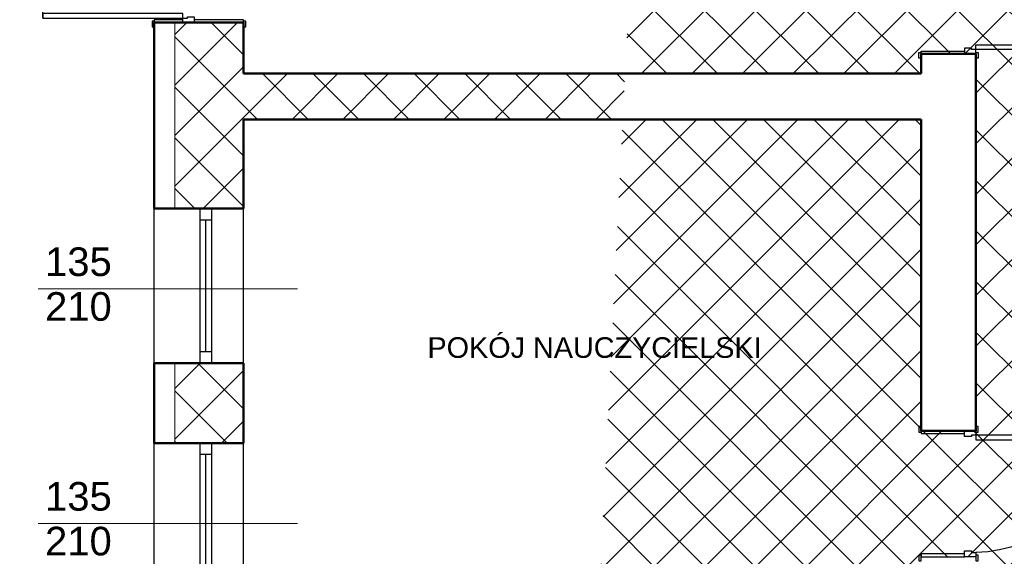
# Model space of a CAD drawing. Header units: millimetres. Extents: x 2215 to 12087, y 6991 to 11359.
# Tile 7 of 26: x 2973 to 3833, y 9315 to 9784. Entities that reach past the tile are written whole.
import ezdxf

# ---------------------------------------------------------------- set-up
doc = ezdxf.new("R2010")
doc.units = ezdxf.units.MM
doc.linetypes.add('{ Half Dash }', pattern=[0])
for name, color, linetype in [('2D - Ogólne', 7, 'Continuous'), ('Drzwi Archicad', 7, 'Continuous'), ('Konstrukcja - Ściany zew', 7, 'Continuous'), ('Okna Archicada', 7, 'Continuous'), ('Opisy - Teksty', 7, 'Continuous')]:
    doc.layers.add(name, color=color, linetype=linetype)
for name, color, linetype, lineweight in [('A_opisy', 81, 'Continuous', 13), ('A_ściany istniejące hatch', 82, 'Continuous', 9), ('opis wody', 7, '{ Half Dash }', 15)]:
    doc.layers.add(name, color=color, linetype=linetype, lineweight=lineweight)
doc.styles.get("Standard").update_dxf_attribs({"font": 'arial.ttf'})
doc.styles.add('STYL_AUTOMATYCZNY_1', font='arial.ttf')
doc.dimstyles.new('500', dxfattribs={"dimscale": 5, "dimtxt": 0.2, "dimasz": 0.2, "dimexe": 0.3, "dimexo": 0.625, "dimgap": 0.05, "dimtad": 1, "dimzin": 1, "dimtxsty": 'Standard', "dimblk": 'ARCHTICK', "dimcen": 2.5, "dimadec": 0, "dimazin": 0, "dimtfac": 1, "dimtmove": 0, "dimatfit": 3, "dimfxl": 0.3, "dimfxlon": 1, "dimarcsym": 0})

# ---------------------------------------------------------------- blocks, each defined once
blk = doc.blocks.new('Drzwi metalowe 27_3')
at = {"layer": 'Drzwi Archicad', "color": 7, "linetype": 'Continuous', "lineweight": 25}
for p, q in [((472.0000000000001, 0), (472, 1024)), ((472, 1024), (512, 1024)), ((512, 1024), (512, 0)), ((-587.0000000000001, 0), (-587.0000000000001, 19)), ((-587.0000000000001, 19), (-537, 19)), ((-537, 0), (-587.0000000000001, 0)), ((-512, 0), (-550, 0)), ((-550, 0), (-550, -100)), ((-537, 19), (-537, 0)), ((-512, -40), (-512, 0)), ((512, 0), (472.0000000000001, 0)), ((550, 0), (512, 0)), ((512, 0), (512, -40)), ((537, 19), (587.0000000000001, 19)), ((537, 0), (537, 19)), ((587.0000000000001, 0), (537, 0)), ((550, -100), (550, 0)), ((587.0000000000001, 19), (587.0000000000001, 0)), ((-500, -40), (-512, -40)), ((-500, -100), (-500, -40)), ((512, -40), (500, -40)), ((500, -40), (500, -100)), ((-550, -480), (-550, -100)), ((-550, -100), (-525, -100)), ((-550, -100), (-500, -100)), ((-525, -100), (-525, -480)), ((500, -100), (550, -100)), ((525, -480), (525, -100)), ((525, -100), (550, -100)), ((550, -100), (550, -480)), ((-587.0000000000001, -499), (-587.0000000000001, -480)), ((-587.0000000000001, -480), (-537, -480)), ((-537, -499), (-587.0000000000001, -499)), ((-525, -480), (-550, -480)), ((-537, -480), (-537, -499)), ((550, -480), (525, -480)), ((537, -480), (587.0000000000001, -480)), ((537, -499), (537, -480)), ((587.0000000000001, -499), (537, -499)), ((587.0000000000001, -480), (587.0000000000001, -499))]:
    blk.add_line(p, q, dxfattribs=at)
blk.add_arc((512, 0), 1024, 90, 180, dxfattribs=at)
blk = doc.blocks.new('Ściana_6_1', base_point=(-11072.26123587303, -3900.000000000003))
at = {"layer": 'Konstrukcja - Ściany zew', "color": 7, "linetype": 'Continuous', "lineweight": 50}
for p, q in [((-11552.26123587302, 15692.65354461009), (-11552.26123587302, 15655.65354461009)), ((-11172.26123587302, 15692.65354461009), (-11552.26123587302, 15692.65354461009)), ((-11072.26123587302, 15692.65354461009), (-11172.26123587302, 15692.65354461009)), ((-11072.26123587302, 15692.65354461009), (-11072.26123587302, 15655.65354461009)), ((-11552.26123587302, 12399.99169881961), (-11552.26123587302, 12436.9916988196)), ((-11172.26123587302, 12399.99169881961), (-11552.26123587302, 12399.99169881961)), ((-11072.26123587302, 12399.99169881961), (-11172.26123587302, 12399.99169881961)), ((-11072.26123587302, 12399.99169881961), (-11072.26123587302, 12436.9916988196))]:
    blk.add_line(p, q, dxfattribs=at)
at = {"layer": 'Konstrukcja - Ściany zew', "color": 7, "linetype": 'Continuous', "lineweight": 50, "flags": 128}
for points in [[(-11552.26123587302, 15692.65354461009), (-11552.26123587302, 15520)], [(-11072.26123587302, 12399.99169881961), (-11072.26123587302, 15692.65354461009)], [(-11552.26123587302, 15120), (-11552.26123587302, 12399.99169881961)]]:
    blk.add_lwpolyline(points, dxfattribs=at)
at = {"layer": 'Drzwi Archicad', "color": 21, "linetype": 'Continuous', "lineweight": 13, "true_color": 0xff9955, "zscale": 1000, "rotation": 270}
blk.add_blockref('Drzwi metalowe 27_3', (-11072.26123587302, 16242.65354461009), dxfattribs=at)
at = {"layer": 'Drzwi Archicad', "color": 21, "linetype": 'Continuous', "lineweight": 13, "true_color": 0xff9955, "xscale": -1, "zscale": 1000, "rotation": 270}
blk.add_blockref('Drzwi metalowe 27_3', (-11072.26123587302, 11849.9916988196), dxfattribs=at)
blk = doc.blocks.new('Okno 27_2')
at = {"layer": 'Okna Archicada', "color": 7, "linetype": 'Continuous', "lineweight": 25}
for p, q in [((-675, 400), (675, 400)), ((-675, 0), (-575.0000000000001, 0)), ((-575.0000000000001, 0), (-575.0000000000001, -100)), ((-575.0000000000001, 0), (575.0000000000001, 0)), ((575.0000000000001, -100), (575.0000000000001, 0)), ((575.0000000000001, 0), (675, 0)), ((-575.0000000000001, -50), (575.0000000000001, -50)), ((-575.0000000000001, -100), (-675, -100)), ((575.0000000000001, -100), (-575.0000000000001, -100)), ((675, -100), (575.0000000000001, -100)), ((-675, -380), (675, -380))]:
    blk.add_line(p, q, dxfattribs=at)
at = {"layer": 'Okna Archicada', "color": 7, "linetype": 'Continuous', "lineweight": 50}
for p, q in [((-675, 400), (-675, 0)), ((675, 400), (675, 0)), ((-675, 0), (-675, -100)), ((-675, 0), (-675, -100)), ((675, 0), (675, -100)), ((675, 0), (675, -100)), ((-675, -100), (-675, -380)), ((675, -100), (675, -380))]:
    blk.add_line(p, q, dxfattribs=at)
blk = doc.blocks.new('Drzwi metalowe 27_5')
at = {"layer": 'Drzwi Archicad', "color": 7, "linetype": 'Continuous', "lineweight": 25}
for p, q in [((572.0000000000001, 0), (572, 1224)), ((572, 1224), (612, 1224)), ((612, 1224), (612, 0)), ((-687, 250), (-687, 269)), ((-687, 269), (-637, 269)), ((-637, 269), (-637, 250)), ((637, 269), (687, 269)), ((637, 250), (637, 269)), ((687, 269), (687, 250)), ((-637, 250), (-687, 250)), ((-650, 0), (-650, 250)), ((-650, 250), (-625, 250)), ((-625, 250), (-625, 0)), ((625, 0), (625, 250)), ((625, 250), (650, 250)), ((687, 250), (637, 250)), ((650, 250), (650, 0)), ((-625, 0), (-650, 0)), ((-612, 0), (-650, 0)), ((-650, 0), (-650, -100)), ((-612, -40), (-612, 0)), ((612, 0), (572.0000000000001, 0)), ((650, 0), (612, 0)), ((612, 0), (612, -40)), ((650, 0), (625, 0)), ((650, -100), (650, 0)), ((-600, -40), (-612, -40)), ((-600, -100), (-600, -40)), ((612, -40), (600, -40)), ((600, -40), (600, -100)), ((-650, -530), (-650, -100)), ((-650, -100), (-625, -100)), ((-650, -100), (-600, -100)), ((-625, -100), (-625, -530)), ((600, -100), (650, -100)), ((625, -530), (625, -100)), ((625, -100), (650, -100)), ((650, -100), (650, -530)), ((-687, -549), (-687, -530)), ((-687, -530), (-637, -530)), ((-637, -549), (-687, -549)), ((-625, -530), (-650, -530)), ((-637, -530), (-637, -549)), ((650, -530), (625, -530)), ((637, -530), (687, -530)), ((637, -549), (637, -530)), ((687, -549), (637, -549)), ((687, -530), (687, -549))]:
    blk.add_line(p, q, dxfattribs=at)
at = {"layer": 'Drzwi Archicad', "color": 7, "linetype": 'Continuous', "lineweight": 50}
for p, q in [((-650, 250), (-687, 250)), ((-650, 250), (-687, 250)), ((-650, 250), (-650, 0)), ((-650, 250), (-650, 0)), ((-650, 250), (-650, 0)), ((650, 250), (650, 0)), ((650, 250), (650, 0)), ((650, 250), (650, 0)), ((650, 250), (687, 250)), ((650, 250), (687, 250)), ((-650, 0), (-650, -100)), ((-650, 0), (-650, -100)), ((650, 0), (650, -100)), ((650, 0), (650, -100)), ((-650, -100), (-650, -530)), ((-650, -100), (-650, -530)), ((650, -100), (650, -530)), ((650, -100), (650, -530)), ((-650, -530), (-687, -530)), ((-650, -530), (-687, -530)), ((650, -530), (687, -530)), ((650, -530), (687, -530))]:
    blk.add_line(p, q, dxfattribs=at)
at = {"layer": 'Drzwi Archicad', "color": 7, "linetype": 'Continuous', "lineweight": 25}
blk.add_arc((612, 0), 1224, 90, 180, dxfattribs=at)
blk = doc.blocks.new('Ściana_11_1', base_point=(-17472.26123587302, 24720))
at = {"layer": 'Konstrukcja - Ściany zew', "color": 7, "linetype": 'Continuous', "lineweight": 50}
for p, q in [((-18252.26123587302, 15966.36361484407), (-18252.26123587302, 15929.36361484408)), ((-18252.26123587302, 15966.36361484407), (-18002.26123587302, 15966.36361484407)), ((-18252.26123587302, 15966.36361484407), (-18002.26123587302, 15966.36361484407)), ((-18002.26123587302, 15966.36361484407), (-17902.26123587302, 15966.36361484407)), ((-17902.26123587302, 15966.36361484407), (-17472.26123587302, 15966.36361484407)), ((-17472.26123587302, 15966.36361484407), (-17472.26123587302, 15929.36361484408)), ((-18252.26123587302, 14341.28853579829), (-17852.26123587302, 14341.28853579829)), ((-17852.26123587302, 14341.28853579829), (-17752.26123587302, 14341.28853579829)), ((-17752.26123587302, 14341.28853579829), (-17472.26123587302, 14341.28853579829)), ((-18252.26123587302, 12991.28853579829), (-17852.26123587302, 12991.28853579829)), ((-17852.26123587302, 12991.28853579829), (-17752.26123587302, 12991.28853579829)), ((-17752.26123587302, 12991.28853579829), (-17472.26123587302, 12991.28853579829)), ((-18252.26123587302, 12291.48869552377), (-17852.26123587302, 12291.48869552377)), ((-17852.26123587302, 12291.48869552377), (-17752.26123587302, 12291.48869552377)), ((-17752.26123587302, 12291.48869552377), (-17472.26123587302, 12291.48869552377))]:
    blk.add_line(p, q, dxfattribs=at)
at = {"layer": 'Konstrukcja - Ściany zew', "color": 7, "linetype": 'Continuous', "lineweight": 50, "flags": 128}
for points in [[(-18252.26123587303, 15966.36361484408), (-18252.26123587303, 14341.28853579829)], [(-17472.26123587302, 15520), (-17472.26123587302, 15966.36361484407)], [(-17472.26123587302, 14341.28853579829), (-17472.26123587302, 15120)], [(-18252.26123587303, 12991.28853579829), (-18252.26123587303, 12291.48869552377)], [(-17472.26123587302, 12291.48869552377), (-17472.26123587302, 12991.28853579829)]]:
    blk.add_lwpolyline(points, dxfattribs=at)
at = {"layer": 'Drzwi Archicad', "color": 21, "linetype": 'Continuous', "lineweight": 13, "true_color": 0xff9955, "xscale": -1, "zscale": 1000, "rotation": 89.99999999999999}
blk.add_blockref('Drzwi metalowe 27_5', (-18002.26123587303, 16616.36361484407), dxfattribs=at)
at = {"layer": 'Okna Archicada', "color": 21, "linetype": 'Continuous', "lineweight": 13, "true_color": 0xff9955, "zscale": 1000, "rotation": 89.99999999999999}
for p in [(-17852.26123587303, 13666.28853579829), (-17852.26123587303, 11616.48869552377)]:
    blk.add_blockref('Okno 27_2', p, dxfattribs=at)
blk = doc.blocks.new('Ściana_29_1', base_point=(-11072.26123587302, 15120))
at = {"layer": 'Konstrukcja - Ściany zew', "color": 7, "linetype": 'Continuous', "lineweight": 50, "flags": 128}
for points in [[(-11552.26123587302, 15520), (-17472.26123587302, 15520)], [(-17472.26123587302, 15120), (-11552.26123587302, 15120)]]:
    blk.add_lwpolyline(points, dxfattribs=at)
blk = doc.blocks.new('_ArchTick')
at = {"color": 0, "linetype": 'ByBlock', "const_width": 0.15}
blk.add_lwpolyline([(-0.5, -0.5), (0.5, 0.5)], dxfattribs=at)
blk = doc.blocks.new('*D157')
at = {"layer": 'Defpoints', "color": 0, "transparency": 16777216}
for p in [(2222.553136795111, 10547.53561388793), (3154.175085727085, 10545.72650943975), (3148.007186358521, 7369.486223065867)]:
    blk.add_point(p, dxfattribs=at)
at = {"layer": 'opis wody', "color": 0, "lineweight": -2, "transparency": 16777216}
for p, q in [((2216.385237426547, 7371.295327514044), (2222.553136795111, 10547.53561388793)), ((2224.053133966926, 10547.53270106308), (2221.053139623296, 10547.53852671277)), ((2217.885234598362, 7371.292414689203), (2214.885240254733, 7371.298240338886))]:
    blk.add_line(p, q, dxfattribs=at)
for p, rotation in [((2222.553136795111, 10547.53561388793), 89.8887382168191), ((2216.385237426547, 7371.295327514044), 269.8887382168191)]:
    blk.add_blockref('_ArchTick', p, dxfattribs=dict(at, rotation=rotation))
at = {"layer": 'opis wody', "color": 0, "transparency": 16777216, "insert": (2218.618233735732, 8959.41712315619), "char_height": 1, "attachment_point": 5, "rotation": 89.8887382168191}
blk.add_mtext('3176,25', dxfattribs=at)

msp = doc.modelspace()

# ---------------------------------------------------------------- hatches: boundary and pattern name
at = {"layer": 'A_ściany istniejące hatch', "lineweight": 13, "true_color": 0x000000}
h = msp.add_hatch(dxfattribs=at)
h.set_pattern_fill('NET', color=18, scale=250, angle=45)
h.set_pattern_definition([(45, (37623.19275181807, 4864.106082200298), (-22.09708691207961, 22.09708691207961), []), (135, (37623.19275181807, 4864.106082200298), (-22.09708691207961, -22.09708691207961), [])])
h.paths.add_polyline_path([(5636.561703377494, 10020.42952679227), (5678.561703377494, 10020.42952397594), (5678.561703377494, 9758.429524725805), (5888.561703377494, 9758.429524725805), (5888.561703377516, 9716.429524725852), (5636.561703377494, 9716.429524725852)], flags=16)
h.paths.add_polyline_path([(6230.563354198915, 9744.429524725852), (6230.563354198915, 9684.429524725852), (6110.561703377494, 9684.429524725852), (6110.561703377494, 9524.429524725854), (6050.561703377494, 9524.429524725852), (6050.561703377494, 9716.429524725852), (6008.561703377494, 9716.429524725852), (6008.561703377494, 9758.429524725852), (6012.561703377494, 9758.429524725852), (6012.561703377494, 10417.42952472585), (5678.561703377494, 10417.42952472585), (5678.561703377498, 10371.42952472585), (5636.561703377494, 10371.42952472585), (5636.561703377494, 10461.42952472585), (6094.561703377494, 10461.42952472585), (6094.561700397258, 10417.42952472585), (6056.561703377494, 10417.42952472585), (6056.561703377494, 9744.429524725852)], flags=17)
h.paths.add_polyline_path([(6834.561703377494, 9744.429524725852), (6976.561703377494, 9744.429524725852), (6976.561703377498, 9806.429524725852), (7020.561703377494, 9806.429524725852), (7020.561703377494, 9521.429527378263), (6960.561703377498, 9521.429527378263), (6960.561703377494, 9684.429524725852), (6834.561703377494, 9684.429524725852)], flags=17)
h.paths.add_polyline_path([(6877.561703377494, 8864.429524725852), (6960.561703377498, 8864.429524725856), (6960.561703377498, 8979.429527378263), (7020.561703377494, 8979.429527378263), (7020.561703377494, 8806.429524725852), (6960.561703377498, 8806.429524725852), (6960.561703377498, 8839.429524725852), (6877.561703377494, 8839.429524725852)], flags=17)
h.paths.add_polyline_path([(6520.561703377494, 9434.429524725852), (6550.561703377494, 9434.429524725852), (6550.561703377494, 9404.429524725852), (6520.561703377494, 9404.429524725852)], flags=17)
h.paths.add_polyline_path([(6520.561703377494, 9140.429524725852), (6550.561703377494, 9140.429524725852), (6550.561703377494, 9170.429524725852), (6520.561703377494, 9170.429524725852)], flags=17)
h.paths.add_polyline_path([(6032.561703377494, 7594.429524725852), (6092.561703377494, 7594.429524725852), (6092.561703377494, 7434.429524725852), (6330.561703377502, 7434.429524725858), (6330.561703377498, 7614.429524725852), (6390.561703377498, 7614.429524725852), (6390.561703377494, 7434.429524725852), (6960.561703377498, 7434.429524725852), (6960.561703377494, 7584.429524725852), (7020.561703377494, 7584.429524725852), (7020.561703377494, 7374.429524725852), (6032.561703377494, 7374.429524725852)])
h.paths.add_polyline_path([(3550.561707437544, 10744.42952472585), (3763.561703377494, 10744.42952707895), (3763.56169834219, 10838.46374156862), (3788.561700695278, 10838.46373539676), (3788.561700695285, 10719.42952472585), (3550.561707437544, 10719.42952472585)], flags=17)
h.paths.add_polyline_path([(4183.561703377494, 10718.77503507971), (4218.561703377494, 10718.77503507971), (4218.561703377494, 10838.46373539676), (4183.561703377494, 10838.46373539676)], flags=17)
h.paths.add_polyline_path([(4473.561703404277, 8894.429524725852), (4543.561691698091, 8894.429524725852), (4543.561691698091, 8834.429524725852), (4473.561703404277, 8834.429524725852)], flags=17)
h.paths.add_polyline_path([(4883.56170340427, 8894.429524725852), (4953.56170340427, 8894.429524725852), (4953.56170340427, 8834.429524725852), (4883.56170340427, 8834.429524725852)], flags=17)
h.paths.add_polyline_path([(5324.561703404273, 8894.429524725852), (5392.561691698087, 8894.429524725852), (5392.561691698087, 8834.429524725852), (5324.561703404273, 8834.429524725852)], flags=17)
h.paths.add_polyline_path([(5527.56170340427, 8894.429524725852), (5608.561691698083, 8894.429524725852), (5608.561691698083, 8834.429524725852), (5527.56170340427, 8834.429524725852)], flags=17)
h.paths.add_polyline_path([(6110.561703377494, 9394.42952066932), (6050.561703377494, 9394.42952066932), (6050.561703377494, 9318.429524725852), (6110.561703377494, 9318.429524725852)], flags=17)
h.paths.add_polyline_path([(5678.561703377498, 10241.42952249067), (5636.561703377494, 10241.42952249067), (5636.561703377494, 10150.42952621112), (5678.561703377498, 10150.42952621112)], flags=16)
h.paths.add_polyline_path([(6224.561703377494, 10461.42952472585), (6358.561703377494, 10461.42952472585), (6358.561703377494, 10417.42952472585), (6224.561703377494, 10417.42952472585)], flags=17)
h.paths.add_polyline_path([(6976.561703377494, 10141.42952673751), (7020.561703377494, 10141.42952673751), (7020.561703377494, 10216.42952472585), (6976.561703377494, 10216.42952472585)], flags=17)
h.paths.add_polyline_path([(6976.561703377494, 9936.429524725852), (7020.561703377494, 9936.429524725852), (7020.561703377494, 10011.42952472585), (6976.561703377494, 10011.42952472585)], flags=17)
h.paths.add_polyline_path([(6960.561703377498, 9315.429529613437), (7020.561703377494, 9315.429529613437), (7020.561703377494, 9391.429527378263), (6960.561703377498, 9391.429527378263)], flags=17)
h.paths.add_polyline_path([(6960.561703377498, 9109.429529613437), (7020.561703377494, 9109.429529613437), (7020.561703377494, 9185.429527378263), (6960.561703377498, 9185.429527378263)], flags=17)
h.paths.add_polyline_path([(6960.561703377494, 8601.42952696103), (7020.561703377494, 8601.42952696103), (7020.561703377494, 8676.429524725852), (6960.561703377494, 8676.429524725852)], flags=17)
h.paths.add_polyline_path([(6960.561703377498, 8396.429526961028), (7020.561703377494, 8396.429526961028), (7020.561703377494, 8471.429524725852), (6960.561703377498, 8471.429524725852)], flags=17)
h.paths.add_polyline_path([(6960.561703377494, 7924.429526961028), (7020.561703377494, 7924.429526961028), (7020.561703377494, 7994.429524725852), (6960.561703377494, 7994.429524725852)], flags=17)
h.paths.add_polyline_path([(7020.561703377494, 7719.429524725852), (6960.561703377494, 7719.429524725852), (6960.561703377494, 7789.429524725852), (7020.561703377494, 7789.429524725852)], flags=17)
h.paths.add_polyline_path([(5735.561703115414, 7834.429524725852), (5805.561703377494, 7834.429524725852), (5805.561703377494, 7774.429524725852), (5735.561703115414, 7774.429524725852)], flags=17)
h.paths.add_polyline_path([(5530.561703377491, 7774.429524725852), (5600.561703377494, 7774.429524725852), (5600.561703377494, 7834.429524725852), (5530.561703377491, 7834.429524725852)], flags=17)
h.paths.add_polyline_path([(5325.561703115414, 7834.429524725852), (5395.561703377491, 7834.429524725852), (5395.561703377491, 7774.429524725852), (5325.561703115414, 7774.429524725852)], flags=17)
h.paths.add_polyline_path([(5068.561703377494, 7774.429524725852), (5190.561691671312, 7774.429524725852), (5190.561691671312, 7834.429524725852), (5068.561703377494, 7834.429524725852)], flags=17)
h.paths.add_polyline_path([(4863.561703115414, 7834.429524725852), (4933.561703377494, 7834.429524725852), (4933.561703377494, 7774.429524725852), (4863.561703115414, 7774.429524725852)], flags=17)
h.paths.add_polyline_path([(4658.561703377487, 7774.429524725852), (4728.561703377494, 7774.429524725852), (4728.561703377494, 7834.429524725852), (4658.561703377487, 7834.429524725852)], flags=17)
h.paths.add_polyline_path([(4453.561703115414, 7834.429524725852), (4523.561703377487, 7834.429524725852), (4523.561703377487, 7774.429524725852), (4453.561703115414, 7774.429524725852)], flags=17)
h.paths.add_polyline_path([(6342.561703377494, 7834.429524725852), (6256.061703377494, 7834.429524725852), (6256.077114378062, 7774.429524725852), (6330.561703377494, 7774.429524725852), (6330.561703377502, 7724.429524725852), (6390.561703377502, 7724.429524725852), (6390.561703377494, 7967.929524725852), (6342.561703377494, 7967.929524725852)], flags=17)
h.paths.add_polyline_path([(6146.061703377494, 7834.429524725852), (6146.077114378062, 7774.429524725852), (6092.561703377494, 7774.429524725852), (6092.561703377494, 7734.429524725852), (6032.561703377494, 7734.429524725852), (6032.561703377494, 7774.429524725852), (5940.561703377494, 7774.429524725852), (5940.561703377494, 7834.429524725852)], flags=17)
h.paths.add_polyline_path([(4158.561703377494, 7728.429524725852), (4218.561703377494, 7728.429524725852), (4218.561703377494, 7774.429524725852), (4318.561703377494, 7774.429524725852), (4318.561691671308, 7834.429524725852), (4158.561703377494, 7834.429524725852)], flags=17)
h.paths.add_polyline_path([(5948.56170340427, 8894.429524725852), (6050.561703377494, 8894.429524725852), (6050.561703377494, 9188.429524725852), (6110.561703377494, 9188.429520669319), (6110.561703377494, 8864.429524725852), (6127.561703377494, 8864.429524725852), (6127.561703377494, 8839.429524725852), (6110.561703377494, 8839.429524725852), (6110.561703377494, 8484.429524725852), (6137.561703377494, 8484.429524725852), (6137.561703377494, 8404.429524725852), (6110.561703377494, 8404.429524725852), (6110.561703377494, 8184.429524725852), (5935.061703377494, 8184.429524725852), (5935.061703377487, 8232.429524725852), (6070.561703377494, 8232.429524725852), (6070.561703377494, 8834.429524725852), (5948.56170314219, 8834.429524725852)], flags=17)
h.paths.add_polyline_path([(5743.56170340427, 8894.429524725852), (5813.56170340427, 8894.429524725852), (5813.56170340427, 8834.429524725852), (5780.561703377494, 8834.429524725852), (5780.561703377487, 8668.429524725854), (5748.561703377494, 8668.429528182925), (5748.561703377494, 8834.429524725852), (5743.561703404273, 8834.429524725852)], flags=17)
h.paths.add_polyline_path([(5501.561703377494, 8232.429524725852), (5748.561703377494, 8232.429524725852), (5748.561703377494, 8382.429530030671), (5780.561703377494, 8382.429526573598), (5780.56170337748, 8232.429524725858), (5825.061703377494, 8232.429524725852), (5825.061703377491, 8184.429524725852), (5501.561703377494, 8184.429524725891)], flags=17)
h.paths.add_polyline_path([(4512.561703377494, 8232.429524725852), (4512.561703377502, 8184.429524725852), (4752.561703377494, 8184.429524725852), (4752.561703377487, 8232.429524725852), (4748.56170340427, 8232.429524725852), (4748.56170340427, 8324.429524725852), (4720.56170340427, 8324.429524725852), (4720.561703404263, 8232.429524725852)], flags=17)
h.paths.add_polyline_path([(4158.561703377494, 8925.429524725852), (4218.561703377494, 8925.429524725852), (4218.561703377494, 8894.429524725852), (4338.561703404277, 8894.429524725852), (4338.561691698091, 8834.429524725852), (4198.561703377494, 8834.429524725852), (4198.561703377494, 8232.429524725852), (4402.561703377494, 8232.429524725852), (4402.561703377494, 8184.429524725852), (4158.561703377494, 8184.429524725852)], flags=17)
h.paths.add_polyline_path([(4218.561703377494, 9221.844599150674), (4158.561703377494, 9221.844599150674), (4158.561703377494, 9065.429535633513), (4218.561703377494, 9065.429535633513)], flags=17)
h.paths.add_polyline_path([(4218.561703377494, 9436.403087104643), (4158.561703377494, 9436.403087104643), (4158.561703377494, 9356.844601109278), (4218.561703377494, 9356.844601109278)], flags=17)
h.paths.add_polyline_path([(4218.561703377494, 9651.429524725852), (4158.561703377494, 9651.429524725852), (4158.561703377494, 9571.403096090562), (4218.561703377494, 9571.403096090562)], flags=17)
h.paths.add_polyline_path([(4218.561703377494, 9971.429524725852), (4158.561703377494, 9971.429524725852), (4158.561703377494, 9786.429524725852), (4218.561703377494, 9786.429524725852)], flags=17)
h.paths.add_polyline_path([(4218.561703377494, 10176.42952472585), (4158.561703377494, 10176.42952472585), (4158.561703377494, 10106.42953754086), (4218.561703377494, 10106.42953754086)], flags=17)
h.paths.add_polyline_path([(4218.561703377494, 10391.42952472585), (4158.561703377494, 10391.42952472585), (4158.561703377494, 10311.42952472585), (4218.561703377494, 10311.42952472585)], flags=17)
h.paths.add_polyline_path([(3168.561703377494, 10116.54587023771), (3108.561703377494, 10116.54587023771), (3108.561703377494, 10186.52585426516), (3168.561703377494, 10186.52585426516), (3168.561703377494, 10188.42952472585), (3628.561703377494, 10188.42952472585), (3628.561703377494, 10178.42952472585), (3597.461703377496, 10178.42952472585), (3597.461703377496, 10102.42952472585), (3582.461703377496, 10102.42952472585), (3582.461703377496, 10178.42952472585), (3326.561703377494, 10178.42952472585), (3326.561703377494, 10163.42636947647), (3319.561703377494, 10163.42636947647), (3319.561703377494, 10178.42952472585), (3168.561703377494, 10178.42952472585)])
h.paths.add_polyline_path([(3168.561703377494, 10061.42952472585), (3168.561703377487, 10068.42952472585), (3319.561703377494, 10068.42952472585), (3319.561703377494, 10073.42637020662), (3326.561703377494, 10073.42637020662), (3326.561703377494, 10050.94845653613), (3319.561703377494, 10050.94845601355), (3319.561703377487, 10061.42952472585)], flags=17)
h.paths.add_polyline_path([(3108.561703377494, 9981.545870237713), (3168.561703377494, 9981.545870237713), (3168.561703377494, 9951.429524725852), (3319.561703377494, 9951.429524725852), (3319.561703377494, 9960.94845674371), (3326.561703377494, 9960.94845674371), (3326.561703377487, 9951.429524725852), (3582.461703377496, 9951.429524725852), (3582.461703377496, 10007.42952472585), (3597.461703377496, 10007.42952472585), (3597.461703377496, 9951.429524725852), (3625.561703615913, 9951.429524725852), (3625.561703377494, 9936.429524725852), (3168.561703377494, 9936.429524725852), (3168.561703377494, 9911.065886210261), (3108.561703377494, 9911.065886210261)])
h.paths.add_polyline_path([(3108.561703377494, 9781.065886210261), (3168.561703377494, 9781.065886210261), (3168.561703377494, 9736.429524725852), (3760.561703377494, 9736.429524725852), (3760.561703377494, 9753.694879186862), (3808.561703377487, 9753.694879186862), (3808.561703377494, 9424.428694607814), (3760.561703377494, 9424.428694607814), (3760.561703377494, 9696.429524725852), (3168.561703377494, 9696.429524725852), (3168.561703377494, 9618.558378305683), (3108.561703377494, 9618.558378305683)])
h.paths.add_polyline_path([(3108.561703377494, 9278.57839427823), (3168.561703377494, 9278.57839427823), (3168.561703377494, 9256.429524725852), (3760.561703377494, 9256.429524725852), (3760.561703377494, 9314.428694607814), (3808.561703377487, 9314.428694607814), (3808.561703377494, 8917.428694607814), (3760.561703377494, 8917.428694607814), (3760.561703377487, 9231.429524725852), (3168.561703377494, 9231.429524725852), (3168.561703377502, 9208.362109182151), (3108.561703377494, 9208.362109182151)])
h.paths.add_polyline_path([(3108.561703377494, 8864.231440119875), (3168.561703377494, 8864.231440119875), (3168.561703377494, 8794.429524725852), (3760.561703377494, 8794.429524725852), (3760.561703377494, 8807.428694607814), (3808.561703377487, 8807.428694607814), (3808.561703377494, 8748.790455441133), (3760.561703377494, 8748.790455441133), (3760.561703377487, 8751.429524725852), (3168.561703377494, 8751.429524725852), (3168.561703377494, 8699.231440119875), (3108.561703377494, 8699.231440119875)])
h.paths.add_polyline_path([(3108.561703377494, 8564.231440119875), (3168.561703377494, 8564.231440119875), (3168.561703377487, 8509.649263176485), (3227.561703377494, 8509.649263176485), (3227.561703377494, 8651.346943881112), (3236.925484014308, 8651.346943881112), (3236.925482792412, 8645.346943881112), (3233.561703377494, 8645.346943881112), (3233.561703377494, 8509.649263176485), (3330.561703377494, 8509.649263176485), (3330.561703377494, 8645.346943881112), (3325.925482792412, 8645.346943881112), (3325.925482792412, 8651.346943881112), (3341.106911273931, 8651.346943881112), (3341.106911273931, 8645.346943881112), (3336.561703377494, 8645.346943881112), (3336.561703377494, 8509.649263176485), (3433.561703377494, 8509.649263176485), (3433.561703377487, 8645.346943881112), (3430.106911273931, 8645.346943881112), (3430.106910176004, 8651.346943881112), (3439.561703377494, 8651.346943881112), (3439.561703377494, 8616.346943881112), (3443.733391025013, 8616.346943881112), (3443.733391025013, 8610.346943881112), (3439.561703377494, 8610.346943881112), (3439.561703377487, 8509.649263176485), (3607.561703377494, 8509.649263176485), (3607.561703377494, 8610.346943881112), (3532.73339317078, 8610.346943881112), (3532.73339217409, 8616.346943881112), (3613.561703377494, 8616.346943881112), (3613.561703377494, 8509.649263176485), (3760.561703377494, 8509.649263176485), (3760.561703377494, 8638.790455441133), (3808.561703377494, 8638.790455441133), (3808.561703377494, 8491.935586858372), (3760.561703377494, 8491.935586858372), (3760.561703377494, 8494.649263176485), (3613.561703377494, 8494.649263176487), (3613.561703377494, 8452.349261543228), (3607.561703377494, 8452.349263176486), (3607.561703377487, 8494.649263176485), (3168.561703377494, 8494.649263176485), (3108.561703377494, 8494.649263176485)])
h.paths.add_polyline_path([(3108.561703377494, 9413.57839427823), (3168.561703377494, 9413.57839427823), (3168.561703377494, 9483.558378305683), (3108.561703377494, 9483.558378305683)])
h.paths.add_polyline_path([(3108.561703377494, 8999.231440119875), (3168.561703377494, 8999.231440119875), (3168.561703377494, 9073.362109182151), (3108.561703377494, 9073.362109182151)], flags=17)
h.paths.add_polyline_path([(3108.561703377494, 8289.669279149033), (3168.561703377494, 8289.669279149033), (3168.561703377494, 8359.649263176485), (3108.561703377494, 8359.649263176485)], flags=17)
h.paths.add_polyline_path([(3108.561703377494, 8084.689295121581), (3108.561703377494, 8154.669279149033), (3168.561703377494, 8154.669279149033), (3168.561703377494, 8144.669279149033), (3215.561703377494, 8144.669279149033), (3215.561703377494, 8315.649279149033), (3226.772422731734, 8315.649279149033), (3226.772422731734, 8309.649279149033), (3221.561703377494, 8309.649279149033), (3221.561703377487, 8144.669279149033), (3320.561703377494, 8144.669279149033), (3320.561703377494, 8309.649279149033), (3315.772425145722, 8309.649279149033), (3315.772425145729, 8315.649279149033), (3331.073562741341, 8315.649279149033), (3331.073562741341, 8309.649279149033), (3326.561703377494, 8309.649279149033), (3326.561703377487, 8144.669279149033), (3423.561703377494, 8144.669279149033), (3423.561703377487, 8309.649279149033), (3420.073564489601, 8309.649279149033), (3420.073561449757, 8315.649279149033), (3434.10690999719, 8315.649279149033), (3434.106911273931, 8309.649279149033), (3429.561703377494, 8309.649279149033), (3429.561703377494, 8144.669279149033), (3526.561703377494, 8144.669279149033), (3526.561703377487, 8309.649279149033), (3523.106911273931, 8309.649279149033), (3523.106911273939, 8315.649279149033), (3526.561703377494, 8315.649279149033), (3526.561703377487, 8359.649263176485), (3607.561703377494, 8359.649263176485), (3607.561703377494, 8363.349262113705), (3613.561703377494, 8363.349262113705), (3613.561703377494, 8349.321729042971), (3607.561703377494, 8349.321729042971), (3607.561703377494, 8353.649263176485), (3532.561703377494, 8353.649263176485), (3532.561703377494, 8144.669279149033), (3607.561703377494, 8144.669279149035), (3607.561703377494, 8260.321724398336), (3613.561703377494, 8260.321726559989), (3613.561703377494, 8144.669279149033), (3760.561703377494, 8144.669279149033), (3760.561703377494, 8381.935586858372), (3808.561703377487, 8381.93558685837), (3808.561703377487, 7948.129524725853), (3760.561703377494, 7948.129524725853), (3760.561703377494, 8129.669279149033), (3613.561703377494, 8129.669279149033), (3613.561703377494, 8032.159770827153), (3607.561703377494, 8032.159770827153), (3607.561703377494, 8129.669279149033), (3532.561703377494, 8129.669279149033), (3532.561703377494, 7936.829524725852), (3607.561703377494, 7936.829524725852), (3607.561703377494, 7943.159770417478), (3613.561703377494, 7943.159770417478), (3613.561703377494, 7927.129525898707), (3607.561703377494, 7927.129524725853), (3607.561703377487, 7930.829524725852), (3526.561703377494, 7930.829524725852), (3526.561703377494, 8004.429524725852), (3523.106911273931, 8004.429524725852), (3523.106911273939, 8010.429524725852), (3526.561703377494, 8010.429524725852), (3526.561703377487, 8129.669279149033), (3429.561703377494, 8129.669279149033), (3429.561703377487, 8010.429524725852), (3434.106910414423, 8010.429524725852), (3434.106911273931, 8004.429524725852), (3420.073562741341, 8004.429524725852), (3420.073564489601, 8010.429524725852), (3423.561703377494, 8010.429524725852), (3423.561703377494, 8129.669279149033), (3326.561703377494, 8129.669279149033), (3326.561703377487, 8010.429524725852), (3331.073562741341, 8010.429524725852), (3331.073562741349, 8004.429524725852), (3315.772424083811, 8004.429524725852), (3315.772425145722, 8010.429524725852), (3320.561703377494, 8010.429524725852), (3320.561703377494, 8129.669279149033), (3221.561703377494, 8129.669279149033), (3221.561703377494, 8010.429524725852), (3226.772424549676, 8010.429524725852), (3226.772422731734, 8004.429524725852), (3215.561703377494, 8004.429524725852), (3215.561703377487, 8129.669279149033), (3168.561703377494, 8129.669279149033), (3168.561703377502, 8084.689295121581)])
h.paths.add_polyline_path([(3228.561703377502, 7693.429524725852), (3168.561703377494, 7693.429524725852), (3168.561703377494, 7774.429524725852), (3108.561703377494, 7774.429524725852), (3108.561703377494, 7949.689295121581), (3168.561703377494, 7949.689295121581), (3168.561703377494, 7834.429524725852), (3607.561703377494, 7834.429524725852), (3607.561703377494, 7838.129524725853), (3613.561703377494, 7838.12952596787), (3613.561703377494, 7834.429524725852), (3760.561703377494, 7834.429524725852), (3760.561703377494, 7838.129524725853), (3808.561703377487, 7838.129524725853), (3808.561703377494, 7783.429525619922), (3783.561703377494, 7783.429524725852), (3783.561703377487, 7794.429524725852), (3613.561703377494, 7794.429524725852), (3613.561703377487, 7789.689295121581), (3607.561703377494, 7789.689295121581), (3607.561703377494, 7794.429524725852), (3423.561703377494, 7794.429524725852), (3423.561703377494, 7754.176359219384), (3398.561703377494, 7754.176359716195), (3398.561703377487, 7794.429524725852), (3228.561703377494, 7794.429524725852)])
h.paths.add_polyline_path([(3228.561703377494, 7444.429524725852), (3228.561703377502, 7483.429524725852), (3168.561703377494, 7483.429524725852), (3168.561703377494, 7384.429524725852), (4218.561703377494, 7384.429524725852), (4218.561703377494, 7588.429524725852), (4158.561703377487, 7588.429524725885), (4158.561703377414, 7444.429524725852)])
edge = h.paths.add_edge_path()
edge.add_line((6488.561703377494, 10461.42952472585), (6488.561699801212, 10417.42952472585))
edge.add_line((6488.561699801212, 10417.42952472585), (6526.561703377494, 10417.42952472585))
edge.add_line((6526.561703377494, 10417.42952472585), (6526.561703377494, 10267.42952472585))
edge.add_line((6526.561703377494, 10267.42952472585), (6553.561703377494, 10267.42952472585))
edge.add_line((6553.561703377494, 10267.42952472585), (6553.561703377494, 10417.42952472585))
edge.add_line((6553.561703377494, 10417.42952472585), (6976.561703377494, 10417.42952472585))
edge.add_line((6976.561703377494, 10417.42952472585), (6976.561703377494, 10346.42952298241))
edge.add_line((6976.561703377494, 10346.42952298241), (7020.561703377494, 10346.42952472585))
edge.add_line((7020.561703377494, 10346.42952472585), (7020.561703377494, 10461.42952472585))
edge.add_line((7020.561703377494, 10461.42952472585), (6488.561703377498, 10461.42956796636))
edge.add_line((3153.561703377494, 10838.46374156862), (3188.561703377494, 10838.46374156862))
edge.add_line((3188.561703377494, 10838.46374156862), (3188.561710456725, 10744.42952707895))
edge.add_line((3188.561710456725, 10744.42952707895), (3370.561703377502, 10744.42952707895))
edge.add_line((3370.561703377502, 10744.42952707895), (3370.5617075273, 10719.42952472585))
edge.add_line((3370.5617075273, 10719.42952472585), (3153.561703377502, 10719.42952472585))
edge.add_line((3153.561703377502, 10719.42952472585), (3153.561703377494, 10838.46373539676))
edge.add_line((4748.56170340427, 8434.429524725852), (4720.56170340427, 8434.429524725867))
edge.add_line((4720.56170340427, 8434.429524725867), (4720.561703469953, 8719.429524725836))
edge.add_line((4720.561703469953, 8719.429524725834), (4748.561703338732, 8719.429524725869))
edge.add_line((4748.561703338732, 8719.42952472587), (4748.561703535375, 8639.448574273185))
edge.add_line((4748.561703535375, 8639.448574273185), (4748.561703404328, 8547.820967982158))
edge.add_line((4748.561703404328, 8547.820967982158), (4748.561703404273, 8444.429524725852))
edge.add_line((4748.561703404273, 8444.429524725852), (4748.561691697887, 8434.429524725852))
edge.add_line((4058.561703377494, 10716.42952472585), (4218.561703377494, 10716.42952472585))
edge.add_line((4218.561703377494, 10716.42952472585), (4218.561703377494, 10526.42952472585))
edge.add_line((4218.561703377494, 10526.42952472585), (4158.561703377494, 10526.42952472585))
edge.add_line((4158.561703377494, 10526.42952472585), (4158.561703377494, 10656.42952472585))
edge.add_line((4158.561703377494, 10656.42952472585), (4058.561703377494, 10656.42952472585))
edge.add_line((4058.561703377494, 10656.42952472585), (4058.561701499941, 10716.42952472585))
edge.add_line((3550.561709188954, 10716.42952472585), (3908.561703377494, 10716.42952472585))
edge.add_line((3908.561703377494, 10716.42952472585), (3908.561703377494, 10656.42952472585))
edge.add_line((3908.561703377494, 10656.42952472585), (3808.561703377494, 10656.42952472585))
edge.add_line((3808.561703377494, 10656.42952472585), (3808.561703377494, 9863.694879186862))
edge.add_line((3808.561703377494, 9863.694879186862), (3760.561703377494, 9863.694879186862))
edge.add_line((3760.561703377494, 9863.694879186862), (3760.561703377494, 9936.429524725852))
edge.add_line((3760.561703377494, 9936.429524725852), (3720.561706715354, 9936.429524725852))
edge.add_line((3720.561706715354, 9936.429524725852), (3720.561703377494, 9951.429524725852))
edge.add_line((3720.561703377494, 9951.429524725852), (3760.561703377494, 9951.429524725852))
edge.add_line((3760.561703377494, 9951.429524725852), (3760.561703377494, 10656.42952472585))
edge.add_line((3760.561703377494, 10656.42952472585), (3550.561708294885, 10656.42952472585))
edge.add_line((3550.561708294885, 10656.42952472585), (3550.561703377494, 10716.42952472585))
edge.add_line((3398.561703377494, 7654.176359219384), (3423.561703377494, 7654.176358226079))
edge.add_line((3423.561703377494, 7654.176358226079), (3423.561703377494, 7619.429524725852))
edge.add_line((3423.561703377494, 7619.429524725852), (3783.561703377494, 7619.429524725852))
edge.add_line((3783.561703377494, 7619.429524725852), (3783.561703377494, 7685.461691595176))
edge.add_line((3783.561703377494, 7685.461691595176), (3808.561703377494, 7685.461691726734))
edge.add_line((3808.561703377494, 7685.461691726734), (3808.561703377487, 7614.429524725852))
edge.add_line((3808.561703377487, 7614.429524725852), (3478.561703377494, 7614.429524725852))
edge.add_line((3478.561703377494, 7614.429524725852), (3478.561703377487, 7594.429524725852))
edge.add_line((3478.561703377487, 7594.429524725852), (3398.561703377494, 7594.429524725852))
edge.add_line((3398.561703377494, 7594.429524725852), (3398.56170575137, 7654.176359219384))
h.paths.add_polyline_path([(5178.561703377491, 8719.429524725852), (5138.561703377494, 8719.429524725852), (5138.561703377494, 8232.429524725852), (4862.561703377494, 8232.429524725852), (4862.561703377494, 8184.429524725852), (5391.561703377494, 8184.429524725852), (5391.561703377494, 8232.429524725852), (5178.561703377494, 8232.429524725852)], flags=17)
h.paths.add_polyline_path([(5138.561703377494, 8819.429524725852), (5178.561703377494, 8819.429524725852), (5178.561703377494, 8834.429524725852), (5189.561703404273, 8834.429524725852), (5189.561703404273, 8894.429524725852), (5088.56170340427, 8894.429524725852), (5088.561703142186, 8834.429524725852), (5138.561703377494, 8834.429524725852)], flags=17)
h.paths.add_polyline_path([(6659.561702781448, 9684.429524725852), (6405.563354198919, 9684.429524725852), (6405.563357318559, 9744.429524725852), (6526.561703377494, 9744.429524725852), (6526.561703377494, 9817.42952849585), (6553.561703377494, 9817.42952849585), (6553.561703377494, 9744.429524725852), (6659.561702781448, 9744.429524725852)], flags=17)
h.paths.add_polyline_path([(6448.05788607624, 8441.429524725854), (6458.057886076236, 8441.429524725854), (6458.057886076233, 8456.429524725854), (6448.057886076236, 8456.429524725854)], flags=17)
h.paths.add_polyline_path([(6538.057886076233, 8613.429524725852), (6553.057886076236, 8613.429524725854), (6553.057886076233, 8839.429524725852), (6593.561703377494, 8839.429524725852), (6593.561707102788, 8864.429524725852), (6237.561703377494, 8864.429524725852), (6237.561703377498, 8839.429524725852), (6298.561703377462, 8839.42952472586), (6298.561703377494, 8613.429524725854), (6316.561703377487, 8613.429524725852), (6316.561703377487, 8623.429524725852), (6308.561703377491, 8623.429524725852), (6308.561703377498, 8839.429524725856), (6448.057886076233, 8839.429524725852), (6448.057886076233, 8623.429524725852), (6401.561702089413, 8623.429524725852), (6401.561702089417, 8613.429524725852), (6463.057887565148, 8613.429524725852), (6463.057887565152, 8623.429524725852), (6458.057886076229, 8623.429524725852), (6458.057886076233, 8839.429524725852), (6543.057886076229, 8839.429524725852), (6543.057886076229, 8623.429524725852), (6538.057886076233, 8623.429524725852)], flags=17)
h.paths.add_polyline_path([(6308.561703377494, 8456.429524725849), (6298.561703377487, 8456.429524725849), (6298.561703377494, 8232.429524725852), (6240.561703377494, 8232.429524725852), (6240.561703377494, 8184.429524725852), (6342.561703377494, 8184.429524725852), (6342.561703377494, 8077.929524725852), (6390.561703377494, 8077.929524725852), (6390.561703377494, 8184.429524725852), (6960.561703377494, 8184.429524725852), (6960.561703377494, 8129.429526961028), (7020.561703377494, 8129.429524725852), (7020.561703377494, 8266.429524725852), (6960.561703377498, 8266.429524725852), (6960.561703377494, 8232.429524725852), (6458.057886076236, 8232.429524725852), (6458.057886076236, 8341.429524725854), (6448.057886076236, 8341.429524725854), (6448.057886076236, 8232.429524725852), (6308.561703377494, 8232.429524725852)], flags=17)
h.paths.add_polyline_path([(3108.561703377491, 10526.50583829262), (3168.561703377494, 10526.50583829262), (3168.561703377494, 10656.42952472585), (3370.561695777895, 10656.42952472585), (3370.561695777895, 10716.42952472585), (3108.561703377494, 10716.42952472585)])
h.paths.add_polyline_path([(3168.561703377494, 10391.50583829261), (3108.561703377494, 10391.50583829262), (3108.561703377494, 10321.52585426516), (3168.561703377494, 10321.52585426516)])

# ---------------------------------------------------------------- linework, layer by layer
at = {"layer": '2D - Ogólne', "color": 18, "linetype": 'Continuous', "lineweight": 13, "true_color": 0x000000}
for p, q in [((3108.561703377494, 9618.558378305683), (3108.561703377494, 9781.065886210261)), ((2989.150974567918, 9548.345904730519), (3215.641609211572, 9548.345904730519)), ((3108.561703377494, 9413.57839427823), (3108.561703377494, 9483.558378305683)), ((2989.150974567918, 9343.365920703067), (3215.641609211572, 9343.365920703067))]:
    msp.add_line(p, q, dxfattribs=at)

# ---------------------------------------------------------------- block references
at = {"layer": 'Konstrukcja - Ściany zew', "color": 18, "lineweight": 13, "true_color": 0x000000, "xscale": 0.1, "yscale": 0.1, "zscale": 0.1}
for name, p in [('Ściana_11_1', (3168.561703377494, 10656.42952472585)), ('Ściana_6_1', (3808.561703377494, 7794.429524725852)), ('Ściana_29_1', (3808.561703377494, 9696.429524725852))]:
    msp.add_blockref(name, p, dxfattribs=at)

# ---------------------------------------------------------------- texts
at = {"layer": 'A_opisy', "color": 18, "lineweight": 13, "true_color": 0x000000, "insert": (3318.535687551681, 9506.137615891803), "char_height": 18, "attachment_point": 1}
msp.add_mtext_dynamic_manual_height_columns('\\pi10.73463;POKÓJ NAUCZYCIELSKI', width=309.3096373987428, gutter_width=12.5, heights=[64.09363833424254], dxfattribs=at)
at = {"layer": 'Opisy - Teksty', "color": 18, "linetype": 'Continuous', "lineweight": 13, "true_color": 0x000000, "char_height": 24.99999999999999, "attachment_point": 2, "line_spacing_factor": 0.9382079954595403, "style": 'STYL_AUTOMATYCZNY_1'}
for insert in [(3024.290971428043, 9584.629827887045), (3024.290971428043, 9379.649843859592)]:
    msp.add_mtext('\\A1;135\\P210', dxfattribs=dict(at, insert=insert))

# ---------------------------------------------------------------- dimensions: what is measured, and where the dimension line sits
at = {"layer": 'opis wody'}
dim = msp.add_aligned_dim(p1=(3148.007186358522, 7369.486223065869), p2=(3154.175085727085, 10545.72650943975), distance=931.6237054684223, dimstyle='500', dxfattribs=at)
dim.commit()
dim.dimension.update_dxf_attribs({"geometry": '*D157', "text_midpoint": (2218.618233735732, 8959.41712315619)})

doc.saveas('drawing.dxf')
